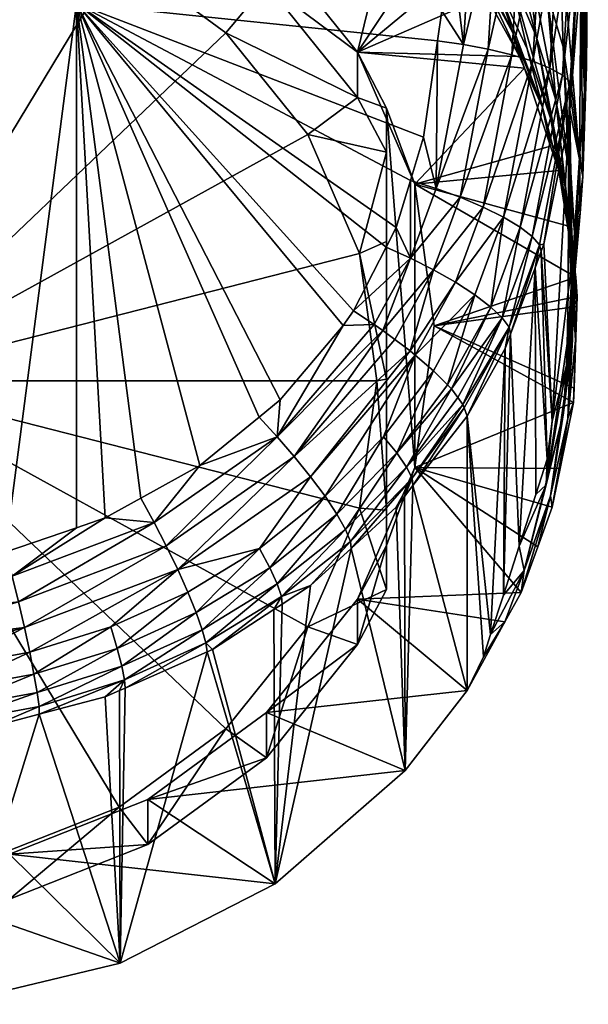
# Model space of a CAD drawing. Extents: x -0.027 to 0.116, y -0.146 to 0.114.
# Tile 2 of 256: x 0.003 to 0.015, y -0.146 to -0.126. Entities that reach past the tile are written whole.
import ezdxf

# ---------------------------------------------------------------- set-up
doc = ezdxf.new("R2010")
doc.units = 0
doc.layers.add('mesh', color=7, linetype='CONTINUOUS')

msp = doc.modelspace()

# ---------------------------------------------------------------- meshes
at = {"layer": 'mesh'}
mesh = msp.add_polyface(dxfattribs=at)
corners = [(0.012711, -0.124328, 0.093635), (0.011916, -0.122991, 0.094208), (0.012153, -0.123609, 0.093411), (0.012875, -0.124361, 0.094632), (0.013105, -0.125048, 0.093859), (0.013805, -0.126324, 0.094257), (0.013665, -0.125827, 0.095087), (0.013105, -0.124087, 0.096339), (0.012085, -0.12221, 0.09623), (0.012285, -0.122837, 0.09584), (0.01291, -0.123366, 0.096768), (0.011922, -0.12155, 0.0966), (0.011539, -0.12217, 0.095), (0.012498, -0.12341, 0.095438), (0.013309, -0.124745, 0.095909), (0.013341, -0.122806, 0.098271), (0.012748, -0.122601, 0.097189), (0.0136, -0.124598, 0.097336), (0.011328, -0.121679, 0.095378), (0.012005, -0.130791, 0.118793), (0.012463, -0.131052, 0.11857), (0.011514, -0.132486, 0.119044), (0.010944, -0.132058, 0.119252), (0.011524, -0.130547, 0.118913), (0.011198, -0.132249, 0.119159), (0.012563, -0.129272, 0.118401), (0.01206, -0.12909, 0.118537), (0.013043, -0.129475, 0.118162), (0.01347, -0.129686, 0.117826), (0.012815, -0.123049, 0.117025), (0.012634, -0.126071, 0.117777), (0.012263, -0.123019, 0.117096), (0.013334, -0.123102, 0.116858), (0.013151, -0.126166, 0.117619), (0.013829, -0.12318, 0.11659), (0.013645, -0.126284, 0.11736), (0.01359, -0.131992, 0.116877), (0.012619, -0.133609, 0.117536), (0.013445, -0.131798, 0.117374), (0.012871, -0.131317, 0.118247), (0.012002, -0.132903, 0.118672), (0.011619, -0.132576, 0.118964), (0.013204, -0.13157, 0.11784), (0.012297, -0.133203, 0.118269), (0.012378, -0.133285, 0.118159), (0.013818, -0.129895, 0.117407), (0.013047, -0.120066, 0.116216), (0.011798, -0.128013, 0.118343), (0.01209, -0.125996, 0.117838), (0.011523, -0.128922, 0.118575), (0.014084, -0.12642, 0.117006), (0.010414, -0.126234, 0.094229), (0.01391, -0.126565, 0.094332), (0.012182, -0.125364, 0.11768), (0.011612, -0.128997, 0.095089), (0.014627, -0.128712, 0.095), (0.014456, -0.1282, 0.094841), (0.012021, -0.131962, 0.096013), (0.014986, -0.130941, 0.095695)]
mesh.append_faces([[corners[k] for k in face] for face in [(0, 1, 2, 2), (0, 3, 1, 1), (4, 3, 0, 0), (5, 3, 4, 4), (5, 6, 3, 3), (7, 8, 9, 9), (7, 10, 8, 8), (10, 11, 8, 8), (3, 12, 1, 1), (3, 13, 12, 12), (6, 13, 3, 3), (6, 14, 13, 13), (10, 15, 16, 16), (10, 17, 15, 15), (7, 17, 10, 10), (7, 14, 17, 17), (9, 14, 7, 7), (9, 13, 14, 14), (18, 13, 9, 9), (18, 12, 13, 13), (19, 20, 21, 21), (19, 22, 23, 23), (21, 24, 19, 19), (25, 23, 26, 26), (25, 19, 23, 23), (27, 19, 25, 25), (27, 20, 19, 19), (28, 20, 27, 27), (29, 30, 31, 31), (32, 30, 29, 29), (32, 33, 30, 30), (34, 33, 32, 32), (34, 35, 33, 33), (36, 37, 38, 38), (39, 40, 41, 41), (42, 43, 39, 39), (38, 44, 42, 42), (20, 41, 21, 21), (20, 39, 41, 41), (28, 39, 20, 20), (28, 42, 39, 39), (45, 38, 42, 42), (29, 46, 32, 32), (26, 47, 48, 48), (26, 49, 47, 47), (23, 49, 26, 26), (30, 26, 48, 48), (33, 26, 30, 30), (33, 25, 26, 26), (35, 25, 33, 33), (35, 27, 25, 25), (50, 28, 27, 27), (51, 4, 0, 0), (51, 5, 4, 4), (51, 52, 5, 5), (31, 30, 53, 53), (30, 48, 53, 53), (54, 52, 51, 51), (55, 56, 54, 54), (57, 58, 54, 54)]])
mesh = msp.add_polyface(dxfattribs=at)
corners = [(0.015086, -0.125005, 0.103329), (0.015174, -0.126595, 0.104863), (0.015238, -0.123406, 0.106019), (0.01391, -0.126565, 0.094332), (0.013665, -0.125827, 0.095087), (0.013805, -0.126324, 0.094257), (0.014278, -0.127371, 0.095565), (0.014456, -0.1282, 0.094841), (0.015165, -0.127047, 0.104699), (0.01506, -0.128448, 0.101848), (0.014627, -0.12327, 0.101631), (0.015091, -0.121096, 0.104505), (0.015245, -0.123043, 0.10615), (0.014598, -0.120065, 0.102557), (0.014831, -0.128613, 0.099137), (0.014956, -0.130005, 0.099747), (0.014717, -0.126119, 0.10041), (0.014377, -0.124977, 0.099691), (0.014563, -0.127237, 0.098528), (0.013309, -0.124745, 0.095909), (0.013965, -0.126159, 0.096407), (0.0136, -0.124598, 0.097336), (0.014784, -0.129154, 0.097454), (0.014152, -0.125894, 0.097926), (0.014458, -0.127634, 0.096924), (0.013919, -0.123868, 0.098975), (0.013784, -0.121604, 0.099939), (0.013341, -0.122806, 0.098271), (0.014705, -0.128971, 0.096062), (0.015209, -0.126532, 0.106558), (0.015094, -0.124063, 0.114372), (0.015098, -0.123778, 0.114301), (0.015089, -0.12454, 0.114491), (0.015128, -0.128838, 0.104051), (0.014893, -0.126987, 0.115084), (0.015132, -0.120741, 0.113545), (0.013703, -0.12014, 0.115925), (0.013829, -0.12318, 0.11659), (0.013334, -0.123102, 0.116858), (0.015054, -0.123653, 0.114799), (0.014894, -0.123523, 0.115307), (0.015014, -0.120561, 0.114259), (0.01427, -0.123279, 0.116229), (0.013645, -0.126284, 0.11736), (0.014084, -0.12642, 0.117006), (0.014631, -0.123396, 0.115793), (0.014443, -0.126566, 0.116575), (0.014705, -0.126715, 0.116091), (0.014863, -0.126858, 0.115584), (0.014857, -0.127443, 0.115195), (0.014837, -0.127684, 0.115253), (0.014495, -0.120322, 0.115202), (0.013043, -0.129475, 0.118162), (0.01347, -0.129686, 0.117826), (0.013818, -0.129895, 0.117407), (0.014071, -0.130091, 0.116933), (0.011612, -0.128997, 0.095089)]
mesh.append_faces([[corners[k] for k in face] for face in [(0, 1, 2, 2), (3, 4, 5, 5), (3, 6, 4, 4), (7, 6, 3, 3), (0, 8, 1, 1), (0, 9, 8, 8), (10, 9, 0, 0), (11, 2, 12, 12), (11, 0, 2, 2), (13, 10, 0, 0), (14, 15, 16, 16), (14, 17, 18, 18), (16, 17, 14, 14), (19, 20, 21, 21), (22, 23, 24, 24), (18, 25, 23, 23), (17, 25, 18, 18), (6, 19, 4, 4), (6, 20, 19, 19), (10, 16, 9, 9), (10, 17, 16, 16), (26, 17, 10, 10), (26, 25, 17, 17), (27, 25, 26, 26), (27, 23, 25, 25), (21, 23, 27, 27), (21, 24, 23, 23), (20, 24, 21, 21), (20, 28, 24, 24), (6, 28, 20, 20), (29, 30, 31, 31), (29, 32, 30, 30), (33, 32, 29, 29), (33, 34, 32, 32), (35, 12, 2, 2), (2, 29, 31, 31), (1, 29, 2, 2), (1, 8, 29, 29), (36, 37, 38, 38), (39, 32, 34, 34), (30, 39, 31, 31), (30, 32, 39, 39), (40, 41, 39, 39), (42, 43, 37, 37), (42, 44, 43, 43), (45, 44, 42, 42), (45, 46, 44, 44), (40, 46, 45, 45), (40, 47, 46, 46), (39, 47, 40, 40), (39, 48, 47, 47), (34, 48, 39, 39), (48, 49, 50, 50), (34, 49, 48, 48), (42, 51, 45, 45), (44, 52, 43, 43), (46, 53, 44, 44), (47, 54, 46, 46), (48, 55, 47, 47), (56, 7, 3, 3)]])
mesh = msp.add_polyface(dxfattribs=at)
corners = [(0.004532, -0.125209, 0.11797), (0.012317, -0.121431, 0.116701), (0.012263, -0.123019, 0.117096), (0.007111, -0.13489, 0.120172), (0.005875, -0.135574, 0.120366), (0.008352, -0.133877, 0.11989), (0.008794, -0.133516, 0.11979), (0.010116, -0.131956, 0.119366), (0.010326, -0.131647, 0.119283), (0.011015, -0.130314, 0.118933), (0.011226, -0.129907, 0.118826), (0.011523, -0.128922, 0.118575), (0.011798, -0.128013, 0.118343), (0.01209, -0.125996, 0.117838), (0.003036, -0.136708, 0.120688), (-0.00449, -0.125209, 0.11797), (0.004532, -0.136192, 0.120541), (0.012153, -0.123609, 0.093411), (0.010801, -0.121736, 0.093818), (0.011316, -0.12253, 0.093075), (0.011916, -0.122991, 0.094208), (0.011524, -0.130547, 0.118913), (0.010761, -0.131937, 0.119261), (0.010944, -0.132058, 0.119252), (0.012005, -0.130791, 0.118793), (0.011198, -0.132249, 0.119159), (0.008732, -0.134288, 0.119923), (0.009339, -0.120726, 0.092513), (0.006021, -0.12204, 0.092922), (0.008507, -0.123861, 0.093489), (0.01105, -0.122247, 0.092987), (0.010414, -0.126234, 0.094229), (0.012711, -0.124328, 0.093635), (0.010414, -0.12718, 0.091191), (0.011021, -0.128329, 0.09155), (0.011021, -0.127405, 0.094516), (0.008507, -0.124807, 0.090452), (0.006021, -0.122986, 0.089885), (0.003127, -0.121842, 0.089529), (0.010821, -0.133114, 0.092314), (0.011021, -0.13308, 0.092424), (0.010453, -0.130446, 0.091483), (0.002816, -0.123154, 0.089212), (0.000021, -0.122803, 0.089103), (0.005421, -0.124184, 0.089533), (0.007658, -0.125823, 0.090043), (0.009374, -0.127959, 0.090708), (0.011021, -0.130199, 0.091762), (0.000021, -0.133114, 0.092314), (0.012182, -0.125364, 0.11768), (0.011612, -0.128997, 0.095089), (0.011612, -0.134928, 0.096936)]
mesh.append_faces([[corners[k] for k in face] for face in [(0, 1, 2, 2), (3, 4, 0, 0), (0, 5, 3, 3), (0, 6, 5, 5), (7, 6, 0, 0), (0, 8, 7, 7), (0, 9, 8, 8), (10, 9, 0, 0), (0, 11, 10, 10), (0, 12, 11, 11), (13, 12, 0, 0), (0, 14, 15, 15), (16, 14, 0, 0), (17, 18, 19, 19), (17, 20, 18, 18), (8, 9, 21, 21), (21, 22, 8, 8), (21, 23, 22, 22), (24, 25, 23, 23), (21, 10, 11, 11), (9, 10, 21, 21), (22, 7, 8, 8), (22, 26, 7, 7), (27, 28, 29, 29), (29, 19, 30, 30), (31, 19, 29, 29), (31, 17, 19, 19), (32, 17, 31, 31), (33, 34, 35, 35), (31, 33, 35, 35), (31, 36, 33, 33), (29, 36, 31, 31), (29, 37, 36, 36), (28, 37, 29, 29), (28, 38, 37, 37), (39, 40, 41, 41), (42, 38, 43, 43), (42, 37, 38, 38), (44, 37, 42, 42), (44, 36, 37, 37), (45, 36, 44, 44), (45, 33, 36, 36), (46, 33, 45, 45), (46, 34, 33, 33), (41, 34, 46, 46), (41, 47, 34, 34), (40, 47, 41, 41), (42, 43, 48, 48), (48, 41, 46, 46), (48, 39, 41, 41), (48, 44, 42, 42), (48, 45, 44, 44), (46, 45, 48, 48), (35, 34, 47, 47), (47, 40, 35, 35), (0, 49, 13, 13), (2, 49, 0, 0), (31, 35, 50, 50), (51, 50, 35, 35)]])
mesh = msp.add_polyface(dxfattribs=at)
corners = [(0.004532, -0.125209, 0.11797), (0.005131, -0.135986, 0.120482), (0.004532, -0.136192, 0.120541), (0.005875, -0.135574, 0.120366), (0.006157, -0.136084, 0.120428), (0.006409, -0.136572, 0.120382), (0.003316, -0.137743, 0.12072), (0.003186, -0.137208, 0.120751), (0.003036, -0.136708, 0.120688), (0.007111, -0.13489, 0.120172), (0.005383, -0.138719, 0.119834), (0.00525, -0.138271, 0.120182), (0.006863, -0.137543, 0.119971), (0.007037, -0.137971, 0.119618), (0.00548, -0.139092, 0.119413), (0.007164, -0.13833, 0.119192), (0.005538, -0.139377, 0.118945), (0.00724, -0.138606, 0.118722), (0.00364, -0.139263, 0.119993), (0.003706, -0.139647, 0.119574), (0.008822, -0.137636, 0.118443), (0.008663, -0.137905, 0.117967), (0.00738, -0.138742, 0.118201), (0.008834, -0.137793, 0.117935), (0.007264, -0.138793, 0.118215), (0.005547, -0.139552, 0.118428), (0.000022, -0.137023, 0.120778), (0.001191, -0.137018, 0.120777), (0.000022, -0.13759, 0.120861), (0.008732, -0.134288, 0.119923), (0.008352, -0.133877, 0.11989), (0.008794, -0.133516, 0.11979), (0.000022, -0.138141, 0.120835), (0.00355, -0.138801, 0.120336), (0.00344, -0.138284, 0.120582), (0.006649, -0.137067, 0.12023), (0.000023, -0.138697, 0.120702), (0.00873, -0.137371, 0.118917), (0.008575, -0.137031, 0.119348), (0.008362, -0.136627, 0.119709), (0.00909, -0.134701, 0.119853), (0.009431, -0.135124, 0.119679), (0.000023, -0.139227, 0.120461), (0.001805, -0.13912, 0.120429), (0.001851, -0.139591, 0.120089), (0.000021, -0.133114, 0.092314), (0.009374, -0.13827, 0.09392), (0.010453, -0.135783, 0.093145), (0.007658, -0.140406, 0.094585), (0.005421, -0.142044, 0.095096), (0.010821, -0.133114, 0.092314)]
mesh.append_faces([[corners[k] for k in face] for face in [(0, 1, 2, 2), (0, 3, 1, 1), (4, 5, 6, 6), (7, 8, 2, 2), (4, 3, 9, 9), (10, 11, 12, 12), (13, 10, 12, 12), (13, 14, 10, 10), (15, 14, 13, 13), (15, 16, 14, 14), (17, 16, 15, 15), (10, 18, 11, 11), (14, 19, 10, 10), (20, 21, 22, 22), (20, 23, 21, 21), (17, 24, 25, 25), (22, 24, 17, 17), (26, 27, 28, 28), (29, 30, 31, 31), (9, 30, 29, 29), (1, 7, 2, 2), (7, 27, 8, 8), (7, 28, 27, 27), (32, 28, 7, 7), (33, 34, 35, 35), (34, 5, 35, 35), (34, 6, 5, 5), (36, 6, 34, 34), (17, 20, 22, 22), (17, 37, 20, 20), (15, 37, 17, 17), (15, 38, 37, 37), (13, 38, 15, 15), (13, 39, 38, 38), (12, 39, 13, 13), (12, 35, 39, 39), (11, 35, 12, 12), (11, 33, 35, 35), (18, 33, 11, 11), (29, 4, 9, 9), (29, 5, 4, 4), (40, 5, 29, 29), (40, 35, 5, 5), (41, 35, 40, 40), (41, 39, 35, 35), (4, 1, 3, 3), (4, 7, 1, 1), (6, 7, 4, 4), (6, 32, 7, 7), (36, 32, 6, 6), (34, 42, 36, 36), (34, 43, 42, 42), (33, 43, 34, 34), (33, 44, 43, 43), (18, 44, 33, 33), (45, 46, 47, 47), (45, 48, 46, 46), (49, 48, 45, 45), (47, 50, 45, 45)]])
mesh = msp.add_polyface(dxfattribs=at)
corners = [(0.014705, -0.128971, 0.096062), (0.014813, -0.129868, 0.095361), (0.014986, -0.130941, 0.095695), (0.014627, -0.128712, 0.095), (0.015012, -0.131351, 0.095822), (0.01494, -0.130609, 0.096569), (0.015004, -0.131562, 0.095888), (0.014946, -0.13327, 0.09642), (0.014977, -0.132261, 0.097082), (0.014826, -0.13125, 0.102839), (0.015076, -0.129604, 0.102567), (0.014794, -0.132767, 0.10096), (0.014909, -0.130591, 0.10317), (0.01506, -0.128448, 0.101848), (0.015128, -0.128838, 0.104051), (0.015165, -0.127047, 0.104699), (0.014917, -0.132249, 0.09853), (0.014724, -0.133787, 0.099063), (0.014956, -0.130005, 0.099747), (0.014942, -0.131395, 0.100356), (0.014831, -0.128613, 0.099137), (0.014938, -0.130699, 0.097992), (0.014814, -0.133907, 0.097592), (0.014784, -0.129154, 0.097454), (0.014563, -0.127237, 0.098528), (0.014458, -0.127634, 0.096924), (0.014152, -0.125894, 0.097926), (0.014717, -0.126119, 0.10041), (0.014278, -0.127371, 0.095565), (0.014456, -0.1282, 0.094841), (0.014261, -0.130403, 0.115927), (0.014386, -0.134757, 0.101078), (0.014131, -0.130751, 0.116017), (0.014317, -0.130253, 0.115888), (0.014487, -0.133958, 0.101479), (0.014837, -0.127684, 0.115253), (0.014857, -0.127443, 0.115195), (0.015209, -0.126532, 0.106558), (0.014893, -0.126987, 0.115084), (0.014222, -0.130264, 0.116431), (0.014863, -0.126858, 0.115584), (0.013818, -0.129895, 0.117407), (0.013204, -0.13157, 0.11784), (0.01347, -0.129686, 0.117826), (0.014071, -0.130091, 0.116933), (0.013445, -0.131798, 0.117374), (0.01359, -0.131992, 0.116877), (0.013617, -0.132136, 0.116376), (0.014443, -0.126566, 0.116575), (0.014705, -0.126715, 0.116091), (0.013505, -0.132435, 0.116453), (0.011612, -0.128997, 0.095089), (0.012021, -0.131962, 0.096013)]
mesh.append_faces([[corners[k] for k in face] for face in [(0, 1, 2, 2), (0, 3, 1, 1), (4, 5, 2, 2), (4, 6, 5, 5), (6, 7, 8, 8), (9, 10, 11, 11), (12, 10, 9, 9), (13, 14, 15, 15), (16, 17, 18, 18), (11, 13, 19, 19), (10, 13, 11, 11), (10, 14, 13, 13), (12, 14, 10, 10), (20, 16, 18, 18), (21, 16, 20, 20), (21, 22, 16, 16), (8, 22, 21, 21), (8, 5, 6, 6), (8, 23, 5, 5), (21, 23, 8, 8), (21, 24, 23, 23), (20, 24, 21, 21), (5, 0, 2, 2), (5, 25, 0, 0), (23, 25, 5, 5), (24, 26, 23, 23), (19, 18, 17, 17), (13, 18, 19, 19), (13, 27, 18, 18), (28, 3, 0, 0), (29, 3, 28, 28), (30, 31, 32, 32), (33, 34, 30, 30), (35, 34, 33, 33), (35, 9, 34, 34), (36, 9, 35, 35), (36, 12, 9, 9), (14, 12, 36, 36), (37, 15, 14, 14), (36, 38, 14, 14), (39, 30, 32, 32), (40, 35, 33, 33), (41, 42, 43, 43), (44, 45, 41, 41), (44, 46, 45, 45), (39, 46, 44, 44), (39, 47, 46, 46), (32, 47, 39, 39), (48, 41, 43, 43), (49, 44, 41, 41), (40, 39, 44, 44), (33, 39, 40, 40), (33, 30, 39, 39), (47, 50, 46, 46), (51, 1, 3, 3), (51, 2, 1, 1), (52, 4, 2, 2), (6, 4, 52, 52), (52, 7, 6, 6)]])
mesh = msp.add_polyface(dxfattribs=at)
corners = [(0.014935, -0.133571, 0.096514), (0.014656, -0.134951, 0.096944), (0.014814, -0.133907, 0.097592), (0.014386, -0.134757, 0.101078), (0.014365, -0.135291, 0.099586), (0.014148, -0.135495, 0.100661), (0.014487, -0.133958, 0.101479), (0.014794, -0.132767, 0.10096), (0.014826, -0.13125, 0.102839), (0.014917, -0.132249, 0.09853), (0.014453, -0.135523, 0.098094), (0.014724, -0.133787, 0.099063), (0.014491, -0.135765, 0.097197), (0.014942, -0.131395, 0.100356), (0.014977, -0.132261, 0.097082), (0.014946, -0.13327, 0.09642), (0.014131, -0.130751, 0.116017), (0.0138, -0.136576, 0.10005), (0.013617, -0.132136, 0.116376), (0.014261, -0.130403, 0.115927), (0.01359, -0.131992, 0.116877), (0.012646, -0.133681, 0.11733), (0.012619, -0.133609, 0.117536), (0.01271, -0.133854, 0.116841), (0.012871, -0.131317, 0.118247), (0.012297, -0.133203, 0.118269), (0.012002, -0.132903, 0.118672), (0.013204, -0.13157, 0.11784), (0.012378, -0.133285, 0.118159), (0.013445, -0.131798, 0.117374), (0.012511, -0.133465, 0.117814), (0.010956, -0.134286, 0.119052), (0.011619, -0.132576, 0.118964), (0.011234, -0.134627, 0.118671), (0.011437, -0.134921, 0.118225), (0.011558, -0.135156, 0.117742), (0.011575, -0.135308, 0.117244), (0.011398, -0.135536, 0.117307), (0.010944, -0.132058, 0.119252), (0.008732, -0.134288, 0.119923), (0.010761, -0.131937, 0.119261), (0.00909, -0.134701, 0.119853), (0.008794, -0.133516, 0.11979), (0.010116, -0.131956, 0.119366), (0.010162, -0.136228, 0.118592), (0.009982, -0.135909, 0.11903), (0.009735, -0.135534, 0.1194), (0.009431, -0.135124, 0.119679), (0.011514, -0.132486, 0.119044), (0.011198, -0.132249, 0.119159), (0.010821, -0.133114, 0.092314), (0.011021, -0.135827, 0.093515), (0.011021, -0.13308, 0.092424), (0.010453, -0.135783, 0.093145), (0.011021, -0.127405, 0.094516), (0.011021, -0.136563, 0.097368), (0.013505, -0.132435, 0.116453), (0.013201, -0.138432, 0.099002), (0.013468, -0.137607, 0.099469), (0.012021, -0.131962, 0.096013), (0.011612, -0.134928, 0.096936), (0.011612, -0.128997, 0.095089)]
mesh.append_faces([[corners[k] for k in face] for face in [(0, 1, 2, 2), (3, 4, 5, 5), (6, 4, 3, 3), (6, 7, 4, 4), (8, 7, 6, 6), (9, 10, 11, 11), (2, 10, 9, 9), (2, 12, 10, 10), (1, 12, 2, 2), (7, 13, 4, 4), (14, 0, 2, 2), (15, 0, 14, 14), (13, 11, 4, 4), (16, 17, 18, 18), (16, 5, 17, 17), (16, 3, 5, 5), (19, 6, 3, 3), (20, 21, 22, 22), (23, 21, 20, 20), (24, 25, 26, 26), (27, 28, 25, 25), (29, 30, 28, 28), (22, 30, 29, 29), (26, 31, 32, 32), (26, 33, 31, 31), (25, 33, 26, 26), (28, 33, 25, 25), (28, 34, 33, 33), (30, 34, 28, 28), (22, 34, 30, 30), (22, 35, 34, 34), (21, 35, 22, 22), (21, 36, 35, 35), (23, 36, 21, 21), (36, 37, 35, 35), (38, 39, 40, 40), (38, 41, 39, 39), (39, 42, 43, 43), (44, 33, 34, 34), (45, 31, 33, 33), (46, 31, 45, 45), (46, 32, 31, 31), (47, 32, 46, 46), (47, 48, 32, 32), (41, 48, 47, 47), (41, 49, 48, 48), (38, 49, 41, 41), (50, 51, 52, 52), (53, 51, 50, 50), (54, 51, 55, 55), (54, 52, 51, 51), (56, 57, 23, 23), (18, 58, 56, 56), (20, 56, 23, 23), (59, 0, 15, 15), (60, 0, 59, 59), (60, 1, 0, 0), (12, 1, 60, 60), (60, 54, 55, 55), (59, 61, 60, 60)]])
mesh = msp.add_polyface(dxfattribs=at)
corners = [(0.00869, -0.14365, 0.099653), (0.008663, -0.137905, 0.117967), (0.008834, -0.137793, 0.117935), (0.011414, -0.141278, 0.098914), (0.011223, -0.13576, 0.117369), (0.011398, -0.135536, 0.117307), (0.010278, -0.136626, 0.11761), (0.009429, -0.137404, 0.117827), (0.011575, -0.135308, 0.117244), (0.014724, -0.133787, 0.099063), (0.014453, -0.135523, 0.098094), (0.013901, -0.137089, 0.098579), (0.014365, -0.135291, 0.099586), (0.0138, -0.136576, 0.10005), (0.014148, -0.135495, 0.100661), (0.014491, -0.135765, 0.097197), (0.014187, -0.136594, 0.097455), (0.013837, -0.137547, 0.097752), (0.0135, -0.138165, 0.097945), (0.013468, -0.137607, 0.099469), (0.013201, -0.138432, 0.099002), (0.013052, -0.138896, 0.09874), (0.01271, -0.133854, 0.116841), (0.013617, -0.132136, 0.116376), (0.011558, -0.135156, 0.117742), (0.008822, -0.137636, 0.118443), (0.01027, -0.136478, 0.118114), (0.011437, -0.134921, 0.118225), (0.010162, -0.136228, 0.118592), (0.009982, -0.135909, 0.11903), (0.011234, -0.134627, 0.118671), (0.009735, -0.135534, 0.1194), (0.008362, -0.136627, 0.119709), (0.009431, -0.135124, 0.119679), (0.008575, -0.137031, 0.119348), (0.00873, -0.137371, 0.118917), (0.010414, -0.137691, 0.097797), (0.011021, -0.136563, 0.097368), (0.011021, -0.137487, 0.094402), (0.010414, -0.138637, 0.09476), (0.008507, -0.140064, 0.098536), (0.008507, -0.14101, 0.095499), (0.010453, -0.135783, 0.093145), (0.011021, -0.135827, 0.093515), (0.009374, -0.13827, 0.09392), (0.01271, -0.1396, 0.098392), (0.013505, -0.132435, 0.116453), (0.011612, -0.134928, 0.096936)]
mesh.append_faces([[corners[k] for k in face] for face in [(0, 1, 2, 2), (3, 4, 5, 5), (3, 6, 4, 4), (0, 6, 3, 3), (0, 7, 6, 6), (2, 7, 0, 0), (8, 3, 5, 5), (9, 10, 11, 11), (12, 13, 14, 14), (15, 16, 10, 10), (17, 10, 16, 16), (17, 11, 10, 10), (18, 11, 17, 17), (11, 19, 13, 13), (11, 20, 19, 19), (18, 20, 11, 11), (18, 21, 20, 20), (12, 11, 13, 13), (12, 9, 11, 11), (22, 20, 21, 21), (23, 13, 19, 19), (24, 4, 6, 6), (24, 5, 4, 4), (7, 2, 25, 25), (26, 24, 6, 6), (26, 27, 24, 24), (28, 27, 26, 26), (29, 30, 28, 28), (31, 32, 33, 33), (31, 34, 32, 32), (29, 34, 31, 31), (29, 35, 34, 34), (28, 35, 29, 29), (28, 25, 35, 35), (26, 25, 28, 28), (26, 7, 25, 25), (6, 7, 26, 26), (36, 18, 17, 17), (37, 38, 39, 39), (40, 39, 41, 41), (36, 39, 40, 40), (36, 37, 39, 39), (42, 38, 43, 43), (44, 38, 42, 42), (44, 39, 38, 38), (44, 41, 39, 39), (43, 38, 37, 37), (8, 45, 3, 3), (22, 45, 8, 8), (45, 21, 18, 18), (22, 21, 45, 45), (46, 19, 20, 20), (45, 40, 3, 3), (45, 36, 40, 40), (47, 16, 15, 15), (47, 17, 16, 16), (36, 17, 47, 47), (45, 18, 36, 36), (47, 37, 36, 36)]])
mesh = msp.add_polyface(dxfattribs=at)
corners = [(0.001865, -0.146175, 0.10044), (0.000023, -0.140584, 0.118719), (0.000279, -0.140598, 0.118722), (-0.001823, -0.146175, 0.10044), (0.005441, -0.145316, 0.100172), (0.005131, -0.139736, 0.11848), (0.005431, -0.139603, 0.118443), (0.003746, -0.140098, 0.118582), (0.002742, -0.14036, 0.118655), (0.00869, -0.14365, 0.099653), (0.00738, -0.138742, 0.118201), (0.008663, -0.137905, 0.117967), (0.007264, -0.138793, 0.118215), (0.005547, -0.139552, 0.118428), (0.005383, -0.138719, 0.119834), (0.003706, -0.139647, 0.119574), (0.00364, -0.139263, 0.119993), (0.00548, -0.139092, 0.119413), (0.003745, -0.139938, 0.119108), (0.005538, -0.139377, 0.118945), (0.00724, -0.138606, 0.118722), (0.000023, -0.139701, 0.120121), (0.000023, -0.139227, 0.120461), (0.001805, -0.13912, 0.120429), (0.000023, -0.140391, 0.119241), (0.001851, -0.139591, 0.120089), (0.000023, -0.140094, 0.119705), (0.001884, -0.139981, 0.119672), (0.001903, -0.140277, 0.119207), (0.000021, -0.143419, 0.099581), (0.003127, -0.143029, 0.09946), (0.006021, -0.141885, 0.099103), (0.011414, -0.141278, 0.098914), (0.008507, -0.140064, 0.098536), (0.003127, -0.143975, 0.096423), (0.000021, -0.144365, 0.096544), (0.006021, -0.14283, 0.096066), (0.008507, -0.14101, 0.095499), (0.007658, -0.140406, 0.094585), (0.009374, -0.13827, 0.09392), (0.005421, -0.142044, 0.095096), (0.002816, -0.143074, 0.095416), (0.000021, -0.143426, 0.095526), (0.000021, -0.133114, 0.092314), (0.001906, -0.140441, 0.118678)]
mesh.append_faces([[corners[k] for k in face] for face in [(0, 1, 2, 2), (3, 1, 0, 0), (4, 5, 6, 6), (4, 7, 5, 5), (0, 7, 4, 4), (0, 8, 7, 7), (9, 10, 11, 11), (9, 12, 10, 10), (4, 12, 9, 9), (4, 13, 12, 12), (6, 13, 4, 4), (14, 15, 16, 16), (17, 18, 15, 15), (19, 18, 17, 17), (19, 7, 18, 18), (5, 7, 19, 19), (19, 6, 5, 5), (19, 13, 6, 6), (20, 13, 19, 19), (21, 22, 23, 23), (2, 1, 24, 24), (25, 21, 23, 23), (25, 26, 21, 21), (27, 26, 25, 25), (27, 24, 26, 26), (28, 24, 27, 27), (28, 2, 24, 24), (16, 27, 25, 25), (15, 27, 16, 16), (15, 28, 27, 27), (18, 28, 15, 15), (18, 8, 28, 28), (7, 8, 18, 18), (3, 0, 29, 29), (4, 29, 0, 0), (4, 30, 29, 29), (9, 30, 4, 4), (9, 31, 30, 30), (32, 31, 9, 9), (32, 33, 31, 31), (29, 34, 35, 35), (30, 34, 29, 29), (30, 36, 34, 34), (31, 36, 30, 30), (31, 37, 36, 36), (33, 37, 31, 31), (38, 37, 39, 39), (38, 36, 37, 37), (40, 36, 38, 38), (40, 34, 36, 36), (41, 34, 40, 40), (41, 35, 34, 34), (42, 35, 41, 41), (43, 41, 40, 40), (43, 42, 41, 41), (0, 2, 44, 44), (44, 8, 0, 0), (28, 8, 44, 44), (44, 2, 28, 28)]])

doc.saveas('drawing.dxf')
